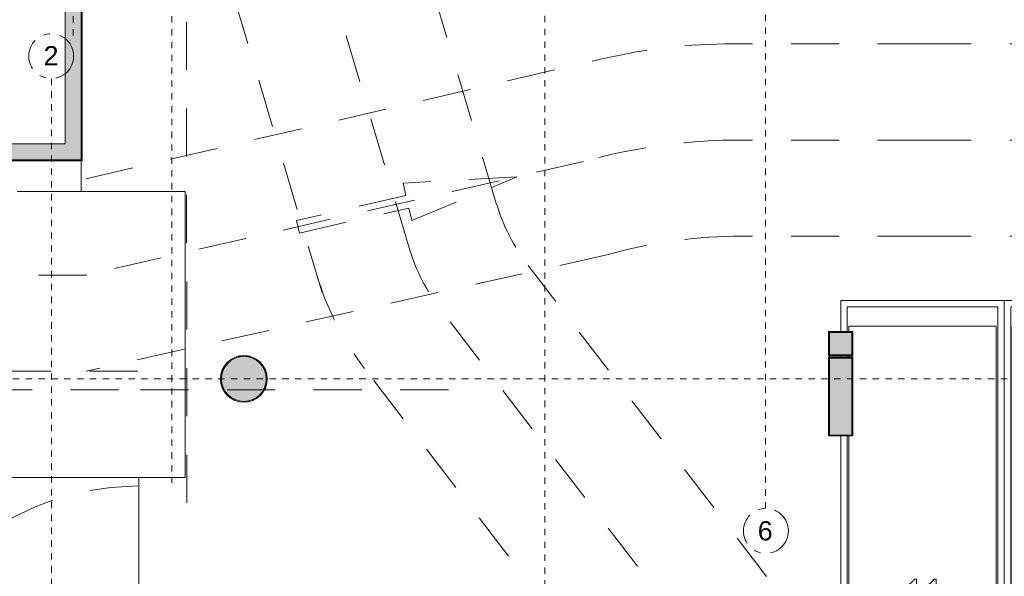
# Model space of a CAD drawing. Header units: millimetres. Extents: x 4.1 to 90.4, y -1.2 to 68.4.
# Tile 7 of 256: x 16.7 to 32, y 26.9 to 35.6. Entities that reach past the tile are written whole.
import ezdxf

# ---------------------------------------------------------------- set-up
doc = ezdxf.new("R2010")
doc.units = ezdxf.units.MM
for name, pattern in [('Dash Dot 3_16_', [0.007938, 0.004763, -0.001587, 0, -0.001587]), ('DASHEDX2', [38.1, 25.4, -12.7]), ('JIS_02_0.7', [1.35, 0.75, -0.6])]:
    doc.linetypes.add(name, pattern=pattern)
doc.layers.add('A-DETL', color=94, linetype='Continuous', lineweight=5, true_color=0x00a600)
for name, color, linetype, lineweight in [('A-FLOR', 7, 'Continuous', 5), ('A-FLOR-PATT', 7, 'Continuous', 15), ('A-WALL', 7, 'Continuous', 5), ('A-WALL-PATT', 7, 'Continuous', 13), ('C-PRKG', 7, 'Continuous', 5), ('I-WALL', 7, 'Continuous', 5), ('S-COLS', 7, 'Continuous', 5), ('S-GRID', 7, 'Continuous', 9), ('S-GRID-IDEN', 7, 'Continuous', 9)]:
    doc.layers.add(name, color=color, linetype=linetype, lineweight=lineweight)
doc.styles.add('Arial_1', font='arial.ttf', dxfattribs={"height": 0.003})

# ---------------------------------------------------------------- blocks, each defined once
blk = doc.blocks.new('Grid - CMS-SYMBOLE-QUADRILLAGE-1249333-MUC-LAG-PRO-PLA-ARC-TZN-SS01-AP04B-04RP Maçonnerie')
at = {"layer": 'S-GRID-IDEN', "color": 8, "linetype": 'Dash Dot 3_16_', "true_color": 0x808080}
blk.add_circle((0.00005, 0), 0.0035, dxfattribs=at)
blk = doc.blocks.new('MUC-ENT-EXE-GOE-M3D-TZN-TNV-V21 _Principe Piscine_-D_rvt-1-MUC-LAG-PRO-PLA-ARC-TZN-SS01-AP04B-04RP Maçonnerie')
at = {"layer": 'A-WALL-PATT', "lineweight": 5, "true_color": 0x808080}
for points in [[(-218.411, 61.504), (-218.161, 61.504), (-218.161, 63.789), (-218.411, 63.789), (-218.411, 62.785)], [(-226.469, 61.254), (-218.161, 61.254), (-218.161, 61.504), (-226.469, 61.504)]]:
    blk.add_hatch(color=8, dxfattribs=at).paths.add_polyline_path(points)
at = {"layer": 'S-COLS', "lineweight": 5, "true_color": 0x808080}
for points in [[(-206.494, 58.214), (-206.144, 58.214), (-206.144, 58.564), (-206.494, 58.564), (-206.494, 58.498)], [(-215.623, 57.489), (-215.558, 57.494), (-215.496, 57.512), (-215.438, 57.541), (-215.387, 57.58), (-215.343, 57.628), (-215.309, 57.683), (-215.286, 57.743), (-215.274, 57.806), (-215.274, 57.871), (-215.286, 57.934), (-215.309, 57.995), (-215.343, 58.049), (-215.387, 58.097), (-215.438, 58.136), (-215.496, 58.165), (-215.558, 58.183), (-215.623, 58.189), (-215.687, 58.183), (-215.749, 58.165), (-215.807, 58.136), (-215.858, 58.097), (-215.902, 58.049), (-215.936, 57.995), (-215.959, 57.934), (-215.971, 57.871), (-215.971, 57.806), (-215.959, 57.743), (-215.936, 57.683), (-215.902, 57.628), (-215.858, 57.58), (-215.807, 57.541), (-215.749, 57.512), (-215.687, 57.494)], [(-206.494, 56.964), (-206.144, 56.964), (-206.144, 58.164), (-206.494, 58.164), (-206.494, 57.427)]]:
    blk.add_hatch(color=8, dxfattribs=at).paths.add_polyline_path(points)
at = {"layer": 'A-WALL', "lineweight": 15}
for p, q in [((-218.411, 63.789), (-218.411, 61.504)), ((-218.161, 61.504), (-218.161, 63.789)), ((-218.411, 61.504), (-226.469, 61.504)), ((-218.161, 61.254), (-218.161, 61.504)), ((-226.469, 61.254), (-218.161, 61.254))]:
    blk.add_line(p, q, dxfattribs=at)
at = {"layer": 'S-COLS', "color": 7, "lineweight": 15}
for p, q in [((-206.144, 58.564), (-206.494, 58.564)), ((-206.494, 58.564), (-206.494, 58.214)), ((-206.144, 58.214), (-206.144, 58.564)), ((-206.494, 58.214), (-206.144, 58.214)), ((-206.144, 58.164), (-206.494, 58.164)), ((-206.494, 58.164), (-206.494, 56.964)), ((-206.144, 56.964), (-206.144, 58.164)), ((-206.494, 56.964), (-206.144, 56.964))]:
    blk.add_line(p, q, dxfattribs=at)
for start, end in [(90, 270), (270, 90)]:
    blk.add_arc((-215.623, 57.839), 0.35, start, end, dxfattribs=at)
at = {"layer": 'S-GRID', "color": 8, "linetype": 'Dash Dot 3_16_', "true_color": 0x808080}
for p, q in [((-218.286, 94.495), (-218.286, 63.159)), ((-216.744, 94.495), (-216.744, 56.219)), ((-210.932, 94.5), (-210.932, 35.662)), ((-207.49, 55.818), (-207.49, 94.5)), ((-218.622, 62.522), (-218.622, 35.662)), ((-231.024, 57.839), (-169.557, 57.839))]:
    blk.add_line(p, q, dxfattribs=at)
at = {"layer": 'S-GRID-IDEN', "color": 8, "lineweight": 5, "true_color": 0x808080, "xscale": 99.99999999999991, "yscale": 99.99999999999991, "zscale": 99.99999999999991, "rotation": 180}
blk.add_blockref('Grid - CMS-SYMBOLE-QUADRILLAGE-1249333-MUC-LAG-PRO-PLA-ARC-TZN-SS01-AP04B-04RP Maçonnerie', (-218.622, 62.872), dxfattribs=at)
at = {"layer": 'S-GRID-IDEN', "color": 8, "lineweight": 5, "true_color": 0x808080, "xscale": 99.99999999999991, "yscale": 99.99999999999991, "zscale": 99.99999999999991}
blk.add_blockref('Grid - CMS-SYMBOLE-QUADRILLAGE-1249333-MUC-LAG-PRO-PLA-ARC-TZN-SS01-AP04B-04RP Maçonnerie', (-207.49, 55.468), dxfattribs=at)
at = {"layer": 'S-GRID-IDEN', "color": 8, "linetype": 'Dash Dot 3_16_', "true_color": 0x808080, "char_height": 0.3, "width": 0.28861, "attachment_point": 1, "style": 'Arial_1'}
for s, insert in [('2', (-218.745, 63.029)), ('6', (-207.613, 55.62))]:
    blk.add_mtext(s, dxfattribs=dict(at, insert=insert))
blk = doc.blocks.new('LAG-G2020-PARKING-PLACE PARKING - LAG-G2020-PARKING-PLACE PARKING A-9482593-MUC-LAG-PRO-PLA-ARC-TZN-SS01-AP04B-04RP Maçonnerie')
at = {"layer": 'C-PRKG', "color": 9, "true_color": 0xc0c0c0}
for p, q in [((2.3, 1.275), (-2.7, 1.275)), ((-2.7, 1.275), (-2.7, -1.275)), ((2.3, -1.275), (2.3, 1.275)), ((-2.6, -1.175), (-2.6, 1.175)), ((-2.6, 1.175), (2.2, 1.175)), ((2.2, 1.175), (2.2, -1.175)), ((2.05, 0.213), (1.648, 0.213)), ((1.648, 0.213), (1.648, 0.181)), ((1.648, 0.181), (1.674, 0.163)), ((1.674, 0.163), (1.702, 0.136)), ((1.754, 0.142), (1.737, 0.163)), ((1.737, 0.163), (2.05, 0.163)), ((2.05, 0.163), (2.05, 0.213)), ((1.702, 0.136), (1.727, 0.102)), ((1.727, 0.102), (1.749, 0.063)), ((1.749, 0.063), (1.796, 0.063)), ((1.771, 0.116), (1.754, 0.142)), ((1.796, 0.063), (1.771, 0.116)), ((2.05, -0.094), (1.648, -0.094)), ((1.648, -0.094), (1.648, -0.127)), ((1.648, -0.127), (1.674, -0.144)), ((1.674, -0.144), (1.702, -0.171)), ((1.754, -0.165), (1.737, -0.144)), ((1.737, -0.144), (2.05, -0.144)), ((2.05, -0.144), (2.05, -0.094)), ((1.702, -0.171), (1.727, -0.205)), ((1.727, -0.205), (1.749, -0.245)), ((1.749, -0.245), (1.796, -0.245)), ((1.771, -0.192), (1.754, -0.165)), ((1.796, -0.245), (1.771, -0.192)), ((-2.215, -1.175), (-2.6, -1.175)), ((-1.815, -1.175), (-1.835, -1.175)), ((2.2, -1.175), (-0.585, -1.175)), ((-2.7, -1.275), (-2.215, -1.275)), ((-1.835, -1.275), (-1.815, -1.275)), ((-0.585, -1.275), (2.3, -1.275))]:
    blk.add_line(p, q, dxfattribs=at)
at = {"layer": 'C-PRKG', "linetype": 'DASHEDX2'}
for p, q in [((-2.3, -1.15), (-2.3, 1.15)), ((-2.3, 1.15), (2.2, 1.15)), ((2.2, 1.15), (2.2, -1.15)), ((-2.215, -1.15), (-2.3, -1.15)), ((-1.815, -1.15), (-1.835, -1.15)), ((2.2, -1.15), (-0.585, -1.15))]:
    blk.add_line(p, q, dxfattribs=at)
blk = doc.blocks.new('LAG-G2020-PARKING-PLACE PARKING - LAG-G2020-PARKING-PLACE PARKING A-9482594-MUC-LAG-PRO-PLA-ARC-TZN-SS01-AP04B-04RP Maçonnerie')
at = {"layer": 'C-PRKG', "color": 9, "true_color": 0xc0c0c0}
for p, q in [((-2.215, 1.275), (-2.7, 1.275)), ((-2.7, 1.275), (-2.7, -1.275)), ((-1.815, 1.275), (-1.835, 1.275)), ((2.3, 1.275), (-0.585, 1.275)), ((2.3, -1.275), (2.3, 1.275)), ((-2.6, -1.175), (-2.6, 1.175)), ((-2.6, 1.175), (-2.215, 1.175)), ((-1.835, 1.175), (-1.815, 1.175)), ((-0.585, 1.175), (2.2, 1.175)), ((2.2, 1.175), (2.2, -1.175)), ((1.65, 0.18), (1.648, 0.153)), ((1.656, 0.204), (1.65, 0.18)), ((1.666, 0.225), (1.656, 0.204)), ((1.68, 0.243), (1.666, 0.225)), ((1.697, 0.258), (1.68, 0.243)), ((1.716, 0.268), (1.697, 0.258)), ((1.698, 0.152), (1.703, 0.182)), ((1.703, 0.182), (1.717, 0.206)), ((1.737, 0.274), (1.716, 0.268)), ((1.717, 0.206), (1.738, 0.221)), ((1.76, 0.276), (1.737, 0.274)), ((1.738, 0.221), (1.763, 0.226)), ((1.784, 0.274), (1.76, 0.276)), ((1.763, 0.226), (1.791, 0.221)), ((1.808, 0.267), (1.784, 0.274)), ((1.791, 0.221), (1.82, 0.204)), ((1.832, 0.255), (1.808, 0.267)), ((1.82, 0.204), (1.856, 0.172)), ((1.857, 0.238), (1.832, 0.255)), ((1.856, 0.172), (1.904, 0.118)), ((1.887, 0.209), (1.857, 0.238)), ((1.926, 0.166), (1.887, 0.209)), ((1.974, 0.108), (1.926, 0.166)), ((2, 0.283), (2, 0.085)), ((2.05, 0.283), (2, 0.283)), ((2.05, 0.019), (2.05, 0.283)), ((1.648, 0.153), (1.65, 0.127)), ((1.65, 0.127), (1.655, 0.103)), ((1.655, 0.103), (1.664, 0.082)), ((1.664, 0.082), (1.677, 0.064)), ((1.677, 0.064), (1.693, 0.049)), ((1.693, 0.049), (1.713, 0.037)), ((1.703, 0.121), (1.698, 0.152)), ((1.717, 0.096), (1.703, 0.121)), ((1.713, 0.037), (1.735, 0.029)), ((1.739, 0.081), (1.717, 0.096)), ((1.735, 0.029), (1.761, 0.025)), ((1.767, 0.075), (1.739, 0.081)), ((1.761, 0.025), (1.767, 0.075)), ((1.904, 0.118), (1.935, 0.081)), ((1.935, 0.081), (1.962, 0.055)), ((1.962, 0.055), (1.988, 0.037)), ((2, 0.085), (1.974, 0.108)), ((1.988, 0.037), (2.015, 0.024)), ((2.015, 0.024), (2.032, 0.02)), ((2.032, 0.02), (2.05, 0.019)), ((2.05, -0.094), (1.648, -0.094)), ((1.648, -0.094), (1.648, -0.127)), ((1.648, -0.127), (1.674, -0.144)), ((1.674, -0.144), (1.702, -0.171)), ((1.754, -0.165), (1.737, -0.144)), ((1.737, -0.144), (2.05, -0.144)), ((2.05, -0.144), (2.05, -0.094)), ((1.702, -0.171), (1.727, -0.205)), ((1.727, -0.205), (1.749, -0.245)), ((1.749, -0.245), (1.796, -0.245)), ((1.771, -0.192), (1.754, -0.165)), ((1.796, -0.245), (1.771, -0.192)), ((2.2, -1.175), (-2.6, -1.175)), ((-2.7, -1.275), (2.3, -1.275))]:
    blk.add_line(p, q, dxfattribs=at)
at = {"layer": 'C-PRKG', "linetype": 'DASHEDX2'}
for p, q in [((-2.3, -1.15), (-2.3, 1.15)), ((-2.3, 1.15), (-2.215, 1.15)), ((-1.835, 1.15), (-1.815, 1.15)), ((-0.585, 1.15), (2.2, 1.15)), ((2.2, 1.15), (2.2, -1.15)), ((2.2, -1.15), (-2.3, -1.15))]:
    blk.add_line(p, q, dxfattribs=at)

msp = doc.modelspace()

# ---------------------------------------------------------------- block references
at = {"lineweight": 5}
msp.add_blockref('MUC-ENT-EXE-GOE-M3D-TZN-TNV-V21 _Principe Piscine_-D_rvt-1-MUC-LAG-PRO-PLA-ARC-TZN-SS01-AP04B-04RP Maçonnerie', (235.795, -27.844), dxfattribs=at)

# ---------------------------------------------------------------- next in the draw order: hatches: boundary and pattern name
at = {"layer": 'A-FLOR-PATT'}
h = msp.add_hatch(dxfattribs=at)
h.set_pattern_fill('ANSI31', color=2)
h.set_pattern_definition([(45, (-136.6335, -114.262), (-2.245064, 2.245064), [])])
h.paths.add_polyline_path([(63.811, 34.555, 0.224216), (63.092, 34.216), (63.811, 34.216)])
h.paths.add_polyline_path([(63.81, 33.665), (62.88, 33.665), (62.88, 33.64), (63.81, 33.64)], flags=17)
h.paths.add_polyline_path([(63.81, 33.68), (62.882, 33.68, 0.004038), (62.881, 33.665), (63.81, 33.665)], flags=17)
h.paths.add_polyline_path([(63.811, 35.68), (63.811, 35.694), (61.381, 35.68), (61.381, 33.59), (63.811, 33.59), (63.811, 33.594), (63.811, 33.595), (63.81, 33.596), (63.81, 33.596), (63.81, 33.625), (62.88, 33.625), (62.88, 33.665), (62.88, 33.68), (62.881, 33.68, -0.401668), (63.81, 34.57), (63.81, 34.584), (63.81, 34.6), (63.811, 34.6)])
h.paths.add_polyline_path([(63.811, 34.216), (63.092, 34.216, 0.158726), (62.882, 33.68), (63.811, 33.68)], flags=17)
h.paths.add_polyline_path([(60.427, 36.717), (59.59, 36.717), (59.59, 36.749), (60.427, 36.749), (60.427, 36.736)], flags=17)
h.paths.add_polyline_path([(58.182, 45.892), (58.15, 45.892), (58.15, 46.68), (58.182, 46.68), (58.182, 46.08)], flags=17)
h.paths.add_polyline_path([(49.939, 49.368), (50.777, 49.368), (50.777, 49.335), (49.939, 49.335), (49.939, 49.364)], flags=16)
h.paths.add_polyline_path([(59.69, 35.844), (60.425, 35.844), (60.425, 36.712), (60.427, 36.712), (60.427, 36.717), (60.47, 36.717), (60.47, 36.729), (60.52, 36.729), (60.52, 36.749), (60.589, 36.749), (60.589, 38.074), (60.52, 38.074), (60.52, 38.094), (60.47, 38.094), (60.47, 38.107), (60.427, 38.107), (60.427, 38.112), (60.425, 38.112), (60.425, 38.187), (59.675, 38.187), (59.675, 42.437), (59.708, 42.437), (59.708, 44.165), (59.561, 44.165), (59.561, 44.38), (59.576, 44.38), (59.576, 45.68), (59.561, 45.68), (59.561, 45.715), (58.187, 45.715), (58.187, 45.797), (58.17, 45.797), (58.17, 45.85), (58.182, 45.85), (58.182, 45.892), (58.187, 45.892), (58.187, 45.895), (58.505, 45.895), (58.505, 49.482), (58.097, 49.482), (58.096, 49.486), (58.095, 49.485), (58.095, 49.53), (58.079, 49.53), (58.077, 49.53), (58.078, 49.617), (58.078, 49.619), (58.095, 49.619), (58.095, 49.647), (57.165, 49.646), (57.165, 49.619), (57.182, 49.618), (57.183, 49.618), (57.183, 49.531), (57.183, 49.53), (57.165, 49.53), (57.165, 49.486), (57.165, 49.485), (57.164, 49.485), (57.164, 49.482), (49.942, 49.482), (49.942, 49.373), (49.939, 49.373), (49.939, 49.368), (49.897, 49.368), (49.897, 49.355), (49.847, 49.355), (49.847, 49.335), (49.052, 49.335), (49.052, 49.368), (49.844, 49.368), (49.844, 49.373), (49.762, 49.373), (49.762, 49.482), (44.253, 49.482), (44.253, 49.486), (44.252, 49.485), (44.252, 49.497), (43.322, 49.497), (43.321, 49.486), (43.321, 49.485), (43.32, 49.485), (43.32, 49.482), (29.009, 49.482), (29.008, 49.486), (29.007, 49.485), (29.007, 49.53), (28.991, 49.53), (28.989, 49.53), (28.99, 49.617), (28.99, 49.619), (29.007, 49.619), (29.007, 49.647), (27.547, 49.647), (27.547, 49.619), (27.564, 49.618), (27.565, 49.618), (27.565, 49.531), (27.565, 49.53), (27.547, 49.53), (27.547, 49.486), (27.547, 49.485), (27.546, 49.485), (27.546, 49.482), (27.284, 49.482), (27.284, 55.039), (27.254, 55.039), (27.254, 55.054), (27.214, 55.054), (27.214, 55.204), (26.394, 55.204), (26.394, 55.054), (26.354, 55.054), (26.354, 55.039), (25.914, 55.039), (25.914, 51.339), (25.259, 51.339), (25.259, 51.034), (25.244, 51.034), (25.244, 50.994), (25.094, 50.994), (25.094, 50.114), (25.244, 50.114), (25.244, 50.074), (25.259, 50.074), (25.259, 47.879), (25.289, 47.879), (25.289, 47.864), (25.329, 47.864), (25.329, 48.684), (25.369, 48.684), (25.369, 47.864), (26.189, 47.864), (26.189, 47.879), (29.204, 47.879), (29.204, 47.864), (30.104, 47.864), (30.104, 47.879), (30.461, 47.879), (30.461, 47.864), (31.361, 47.864), (31.361, 47.879), (35.791, 47.879), (35.791, 47.864), (36.691, 47.864), (36.691, 47.879), (39.968, 47.879), (39.968, 47.864), (40.868, 47.864), (40.868, 47.879), (43.961, 47.879), (43.961, 47.864), (44.861, 47.864), (44.861, 47.879), (46.454, 47.879), (46.454, 47.864), (47.354, 47.864), (47.354, 47.879), (49.762, 47.879), (49.762, 47.973), (49.844, 47.973), (49.844, 47.978), (49.052, 47.978), (49.052, 48.01), (49.847, 48.01), (49.847, 47.99), (49.897, 47.99), (49.897, 47.978), (49.939, 47.978), (49.939, 47.973), (49.942, 47.973), (49.942, 47.879), (50.964, 47.879), (50.964, 47.919), (51.913, 47.919), (51.913, 47.864), (51.923, 47.864), (51.923, 47.879), (54.002, 47.879), (54.002, 46.689), (54.136, 46.689), (54.136, 46.685), (54.137, 46.685), (54.137, 46.674), (55.067, 46.674), (55.068, 46.685), (55.068, 46.686), (55.069, 46.686), (55.069, 46.689), (56.485, 46.689), (56.485, 45.895), (56.787, 45.895), (56.787, 45.892), (56.792, 45.892), (56.792, 45.85), (56.805, 45.85), (56.805, 45.797), (56.787, 45.797), (56.787, 45.715), (56.485, 45.715), (56.485, 45.618), (56.497, 45.618), (56.497, 44.315), (56.485, 44.315), (56.485, 43.687), (56.497, 43.687), (56.497, 42.584), (56.485, 42.584), (56.485, 42.386), (56.48, 42.385), (56.48, 42.384), (56.47, 42.384), (56.47, 41.454), (56.48, 41.453), (56.482, 41.453), (56.482, 41.453), (56.485, 41.453), (56.485, 35.859), (58.884, 35.859), (58.884, 36.72), (59.514, 36.72), (59.514, 35.844)])
h.paths.add_polyline_path([(60.589, 36.712), (60.589, 36.717), (60.522, 36.717), (60.522, 36.712)], flags=17)
h.paths.add_polyline_path([(59.767, 38.074), (59.59, 38.074), (59.59, 38.107), (60.427, 38.107), (60.427, 38.074), (59.884, 38.074)], flags=16)
h.paths.add_polyline_path([(60.589, 38.107), (60.589, 38.112), (60.522, 38.112), (60.522, 38.107), (60.589, 38.107)], flags=17)
h.paths.add_polyline_path([(59.199, 43.665), (59.136, 43.671), (59.075, 43.689), (59.019, 43.717), (58.97, 43.754), (58.928, 43.8), (58.895, 43.853), (58.872, 43.912), (58.861, 43.973), (58.861, 44.036), (58.874, 44.103), (58.895, 44.156), (58.929, 44.211), (58.97, 44.256), (59.02, 44.294), (59.083, 44.323), (59.141, 44.339), (59.205, 44.344), (59.264, 44.338), (59.324, 44.321), (59.38, 44.293), (59.429, 44.255), (59.471, 44.21), (59.504, 44.156), (59.526, 44.098), (59.538, 44.036), (59.538, 43.973), (59.526, 43.912), (59.504, 43.853), (59.47, 43.799), (59.428, 43.753), (59.378, 43.716), (59.316, 43.686), (59.262, 43.67), (59.204, 43.665)], flags=16)
h.paths.add_polyline_path([(56.796, 45.892), (56.792, 45.892), (56.792, 46.68), (56.825, 46.68), (56.825, 45.892)], flags=16)
h.paths.add_polyline_path([(54.137, 46.686), (54.137, 47.616), (54.177, 47.616), (54.177, 46.686)], flags=16)
h.paths.add_polyline_path([(49.942, 47.978), (49.939, 47.978), (49.939, 48.01), (50.777, 48.01), (50.777, 47.978), (50.364, 47.978)], flags=16)
h.paths.add_polyline_path([(56.224, 48.29), (56.173, 48.292), (56.123, 48.306), (56.075, 48.331), (56.038, 48.362), (56.007, 48.403), (55.984, 48.449), (55.972, 48.499), (55.972, 48.555), (55.982, 48.602), (56.003, 48.649), (56.035, 48.692), (56.073, 48.726), (56.119, 48.751), (56.171, 48.766), (56.221, 48.769), (56.273, 48.761), (56.322, 48.742), (56.365, 48.713), (56.403, 48.672), (56.429, 48.627), (56.445, 48.58), (56.45, 48.528), (56.443, 48.472), (56.428, 48.427), (56.401, 48.383), (56.365, 48.346), (56.323, 48.317), (56.275, 48.298), (56.24, 48.292)], flags=16)
h.paths.add_polyline_path([(43.362, 48.555), (43.322, 48.555), (43.322, 49.485), (43.362, 49.485), (43.362, 49.108)], flags=16)
h.paths.add_polyline_path([(57.182, 49.531), (57.182, 49.617), (57.164, 49.617), (57.165, 49.531), (57.165, 49.531)], flags=17)
h.paths.add_polyline_path([(58.079, 49.531), (58.097, 49.531), (58.097, 49.617), (58.079, 49.617), (58.079, 49.544)], flags=17)
h.paths.add_polyline_path([(29.007, 49.531), (29.009, 49.531), (29.009, 49.617), (28.991, 49.617), (28.991, 49.531), (29.005, 49.531)], flags=17)
h.paths.add_polyline_path([(27.564, 49.531), (27.564, 49.617), (27.546, 49.617), (27.546, 49.531), (27.547, 49.531)], flags=17)
h.paths.add_polyline_path([(63.811, 33.609), (63.822, 33.609), (63.822, 33.638), (63.987, 33.638), (63.987, 34.556), (63.822, 34.556), (63.811, 34.556)])
at = {"layer": 'A-WALL-PATT', "lineweight": 5, "true_color": 0xc0c0c0}
for points in [[(17.634, 33.41), (17.647, 33.41), (17.647, 35.983), (17.634, 35.983), (17.634, 34.941)], [(9.34, 33.397), (17.647, 33.397), (17.647, 33.41), (9.338, 33.41), (9.338, 33.397)], [(29.287, 30.72), (29.663, 30.72), (29.663, 30.733), (29.287, 30.733)], [(29.287, 30.357), (29.3, 30.357), (29.3, 30.72), (29.287, 30.72), (29.287, 30.655)], [(29.65, 30.357), (29.663, 30.357), (29.663, 30.72), (29.65, 30.72), (29.65, 30.37)], [(20.172, 29.632), (20.172, 29.645), (20.108, 29.651), (20.045, 29.669), (19.988, 29.697), (19.936, 29.736), (19.893, 29.784), (19.859, 29.839), (19.835, 29.899), (19.823, 29.963), (19.823, 30.027), (19.835, 30.091), (19.859, 30.151), (19.893, 30.206), (19.936, 30.254), (19.988, 30.292), (20.045, 30.321), (20.108, 30.339), (20.172, 30.345), (20.172, 30.358), (20.105, 30.352), (20.041, 30.333), (19.981, 30.304), (19.927, 30.263), (19.882, 30.214), (19.847, 30.157), (19.823, 30.094), (19.81, 30.028), (19.81, 29.961), (19.823, 29.896), (19.847, 29.833), (19.882, 29.776), (19.927, 29.727), (19.981, 29.686), (20.041, 29.656), (20.105, 29.638)], [(20.172, 29.632), (20.239, 29.638), (20.303, 29.656), (20.363, 29.686), (20.416, 29.727), (20.462, 29.776), (20.497, 29.833), (20.521, 29.896), (20.533, 29.961), (20.533, 30.028), (20.521, 30.094), (20.497, 30.157), (20.462, 30.214), (20.416, 30.263), (20.363, 30.304), (20.303, 30.333), (20.239, 30.352), (20.172, 30.358), (20.172, 30.345), (20.236, 30.339), (20.298, 30.321), (20.356, 30.292), (20.408, 30.254), (20.451, 30.206), (20.485, 30.151), (20.509, 30.091), (20.52, 30.027), (20.52, 29.963), (20.509, 29.899), (20.485, 29.839), (20.451, 29.784), (20.408, 29.736), (20.356, 29.697), (20.298, 29.669), (20.236, 29.651), (20.172, 29.645)], [(29.287, 29.107), (29.3, 29.107), (29.3, 30.333), (29.287, 30.333), (29.287, 29.583)], [(29.3, 30.357), (29.65, 30.357), (29.65, 30.37), (29.3, 30.37)], [(29.3, 30.32), (29.65, 30.32), (29.65, 30.333), (29.3, 30.333)], [(29.65, 29.107), (29.663, 29.107), (29.663, 30.333), (29.65, 30.333), (29.65, 29.12)], [(29.3, 29.107), (29.65, 29.107), (29.65, 29.12), (29.3, 29.12)]]:
    msp.add_hatch(color=9, dxfattribs=at).paths.add_polyline_path(points)
at = {"layer": 'I-WALL'}
for points in [[(17.649, 33.397), (17.649, 35.968), (17.647, 35.97), (17.647, 33.397)], [(17.647, 33.395), (17.647, 33.397), (9.34, 33.397), (9.34, 33.395), (17.185, 33.395)], [(29.285, 30.357), (29.287, 30.357), (29.287, 30.733), (29.285, 30.733), (29.285, 30.655)], [(29.287, 30.733), (29.663, 30.733), (29.663, 30.735), (29.287, 30.735)], [(29.663, 30.357), (29.665, 30.357), (29.665, 30.733), (29.663, 30.733), (29.663, 30.655)], [(20.172, 29.63), (20.172, 29.632), (20.105, 29.638), (20.041, 29.656), (19.981, 29.686), (19.927, 29.727), (19.882, 29.776), (19.847, 29.833), (19.823, 29.896), (19.81, 29.961), (19.81, 30.028), (19.823, 30.094), (19.847, 30.157), (19.882, 30.214), (19.927, 30.263), (19.981, 30.304), (20.041, 30.333), (20.105, 30.352), (20.172, 30.358), (20.172, 30.36), (20.105, 30.354), (20.04, 30.335), (19.98, 30.305), (19.926, 30.265), (19.881, 30.215), (19.845, 30.158), (19.821, 30.095), (19.808, 30.029), (19.808, 29.961), (19.821, 29.895), (19.845, 29.832), (19.881, 29.775), (19.926, 29.725), (19.98, 29.685), (20.04, 29.655), (20.105, 29.636)], [(20.172, 29.63), (20.239, 29.636), (20.304, 29.655), (20.364, 29.685), (20.418, 29.725), (20.463, 29.775), (20.499, 29.832), (20.523, 29.895), (20.535, 29.961), (20.535, 30.029), (20.523, 30.095), (20.499, 30.158), (20.463, 30.215), (20.418, 30.265), (20.364, 30.305), (20.304, 30.335), (20.239, 30.354), (20.172, 30.36), (20.172, 30.358), (20.239, 30.352), (20.303, 30.333), (20.363, 30.304), (20.416, 30.263), (20.462, 30.214), (20.497, 30.157), (20.521, 30.094), (20.533, 30.028), (20.533, 29.961), (20.521, 29.896), (20.497, 29.833), (20.462, 29.776), (20.416, 29.727), (20.363, 29.686), (20.303, 29.656), (20.239, 29.638), (20.172, 29.632)], [(29.285, 29.107), (29.287, 29.107), (29.287, 30.333), (29.285, 30.333), (29.285, 29.583)], [(29.287, 30.355), (29.663, 30.355), (29.663, 30.357), (29.287, 30.357)], [(29.287, 30.333), (29.663, 30.333), (29.663, 30.335), (29.287, 30.335)], [(29.663, 29.107), (29.665, 29.107), (29.665, 30.333), (29.663, 30.333), (29.663, 29.583)], [(29.287, 29.105), (29.663, 29.105), (29.663, 29.107), (29.287, 29.107)]]:
    msp.add_hatch(color=9, dxfattribs=at).paths.add_polyline_path(points)

# ---------------------------------------------------------------- next in the draw order: linework, layer by layer
at = {"layer": 'A-DETL', "color": 9, "linetype": 'JIS_02_0.7', "lineweight": 9, "true_color": 0xc0c0c0}
for p, q in [((19.285, 28.063), (19.237, 64.57)), ((24.107, 32.732), (20.934, 43.389)), ((21.39, 31.345), (17.934, 42.951)), ((30.801, 35.22), (27.782, 35.22)), ((49.059, 35.22), (30.801, 35.22)), ((17.709, 33.115), (25.758, 34.986)), ((24.428, 33.145), (22.655, 33.049)), ((22.655, 33.049), (22.699, 32.854)), ((22.788, 32.464), (24.428, 33.145)), ((22.699, 32.854), (20.993, 32.465)), ((21.037, 32.27), (22.743, 32.659)), ((22.743, 32.659), (22.788, 32.464)), ((20.993, 32.465), (21.037, 32.27)), ((30.801, 32.22), (27.796, 32.22)), ((49.059, 32.22), (30.801, 32.22)), ((25.83, 31.929), (17.709, 30.115)), ((28.32, 26.916), (24.602, 31.763)), ((27.129, 26.003), (23.244, 31.069)), ((27.129, 26.003), (23.244, 31.069)), ((18.52, 30.115), (16.12, 30.115)), ((25.939, 25.09), (22.053, 30.156)), ((16.12, 29.825), (18.52, 29.825)), ((23.359, 29.825), (18.52, 29.825))]:
    msp.add_line(p, q, dxfattribs=at)
at = {"layer": 'A-DETL', "color": 8, "linetype": 'JIS_02_0.7', "true_color": 0x808080}
for p, q in [((22.749, 32.039), (19.3, 43.617)), ((30.801, 33.72), (27.782, 33.72)), ((49.059, 33.72), (30.801, 33.72)), ((25.465, 33.384), (17.707, 31.615)), ((17.72, 31.615), (16.12, 31.615)), ((27.129, 26.003), (23.244, 31.069))]:
    msp.add_line(p, q, dxfattribs=at)
at = {"layer": 'A-DETL', "color": 9, "linetype": 'JIS_02_0.7', "lineweight": 9, "true_color": 0xc0c0c0}
for centre, radius, start, end in [((27.796, 26.22), 9, 90, 103.0874), ((26.983, 33.589), 3, 196.5855, 217.4898), ((27.944, 24.437), 7.785, 91.0943, 105.7579), ((25.624, 32.895), 3, 196.5855, 217.4898), ((25.624, 32.895), 3, 196.5855, 217.4898), ((25.624, 32.895), 4.5, 196.5855, 217.4898)]:
    msp.add_arc(centre, radius, start, end, dxfattribs=at)
at = {"layer": 'A-DETL', "color": 7, "linetype": 'JIS_02_0.7'}
msp.add_arc((27.944, 24.437), 9.285, 91.002, 105.4907, dxfattribs=at)
at = {"layer": 'A-DETL', "color": 8, "linetype": 'JIS_02_0.7', "true_color": 0x808080}
for centre, radius, start, end in [((27.944, 24.437), 9.285, 91.002, 105.4907), ((25.624, 32.895), 3, 196.5855, 217.4898), ((18.52, 24.215), 4.11, 90, 270)]:
    msp.add_arc(centre, radius, start, end, dxfattribs=at)
at = {"layer": 'A-FLOR'}
for p, q in [((17.634, 33.395), (17.634, 32.92)), ((16.64, 32.92), (19.256, 32.92)), ((19.256, 32.92), (19.256, 28.459)), ((29.3, 30.335), (29.3, 30.355)), ((29.65, 30.355), (29.65, 30.335)), ((19.256, 28.459), (16.12, 28.459)), ((18.534, 28.459), (18.534, 26.574))]:
    msp.add_line(p, q, dxfattribs=at)
at = {"layer": 'A-WALL'}
for p, q in [((17.647, 35.97), (17.647, 33.395)), ((9.338, 33.397), (17.649, 33.397)), ((29.665, 30.733), (29.285, 30.733)), ((29.287, 30.735), (29.287, 30.355)), ((29.663, 30.355), (29.663, 30.735)), ((29.285, 30.357), (29.665, 30.357)), ((29.665, 30.333), (29.285, 30.333)), ((29.287, 30.335), (29.287, 29.105)), ((29.663, 29.105), (29.663, 30.335)), ((29.285, 29.107), (29.665, 29.107))]:
    msp.add_line(p, q, dxfattribs=at)
for start, end in [(90, 270), (270, 90)]:
    msp.add_arc((20.172, 29.995), 0.363, start, end, dxfattribs=at)
at = {"layer": 'I-WALL', "lineweight": 13}
for p, q in [((17.634, 35.983), (17.634, 33.41)), ((17.649, 33.395), (17.649, 35.968)), ((17.634, 33.41), (9.325, 33.41)), ((9.34, 33.395), (17.649, 33.395)), ((29.665, 30.735), (29.285, 30.735)), ((29.285, 30.735), (29.285, 30.355)), ((29.3, 30.72), (29.65, 30.72)), ((29.3, 30.37), (29.3, 30.72)), ((29.65, 30.72), (29.65, 30.37)), ((29.665, 30.355), (29.665, 30.735)), ((29.285, 30.355), (29.665, 30.355)), ((29.285, 30.335), (29.285, 29.105)), ((29.665, 30.335), (29.285, 30.335)), ((29.65, 30.37), (29.3, 30.37)), ((29.3, 29.12), (29.3, 30.32)), ((29.3, 30.32), (29.65, 30.32)), ((29.65, 30.32), (29.65, 29.12)), ((29.665, 29.105), (29.665, 30.335)), ((29.285, 29.105), (29.665, 29.105)), ((29.65, 29.12), (29.3, 29.12))]:
    msp.add_line(p, q, dxfattribs=at)
for radius, start, end in [(0.365, 90, 270), (0.35, 90, 270), (0.365, 270, 90), (0.35, 270, 90)]:
    msp.add_arc((20.172, 29.995), radius, start, end, dxfattribs=at)

# ---------------------------------------------------------------- next in the draw order: block references
at = {"layer": 'C-PRKG', "color": 9, "true_color": 0xc0c0c0, "rotation": 270.0000000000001}
for name, p in [('LAG-G2020-PARKING-PLACE PARKING - LAG-G2020-PARKING-PLACE PARKING A-9482593-MUC-LAG-PRO-PLA-ARC-TZN-SS01-AP04B-04RP Maçonnerie', (30.75, 28.52)), ('LAG-G2020-PARKING-PLACE PARKING - LAG-G2020-PARKING-PLACE PARKING A-9482594-MUC-LAG-PRO-PLA-ARC-TZN-SS01-AP04B-04RP Maçonnerie', (33.3, 28.52))]:
    msp.add_blockref(name, p, dxfattribs=at)

doc.saveas('drawing.dxf')
